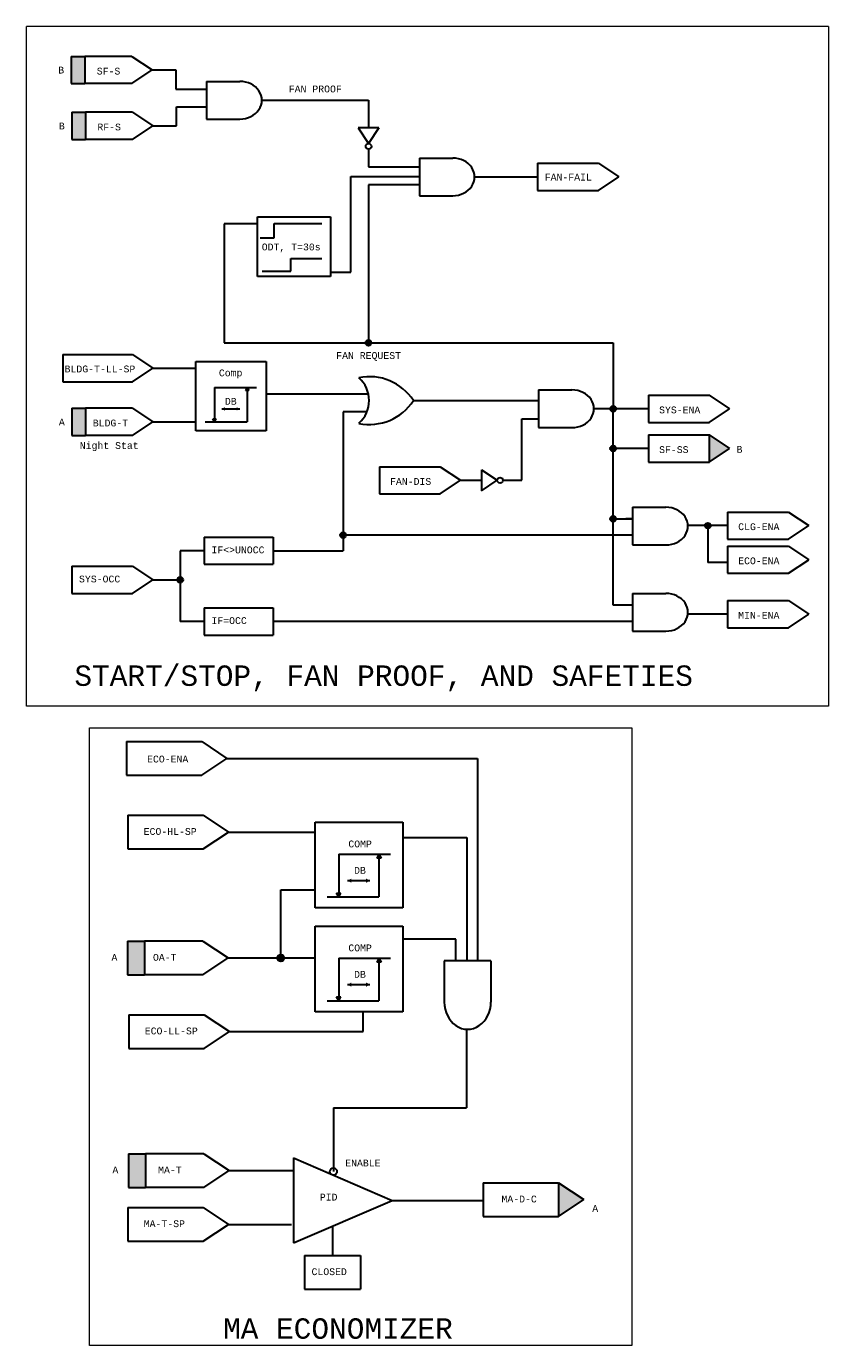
# Model space of a CAD drawing. Header units: inches. Extents: x 1.9 to 32.1, y 0.4 to 20.
# Tile 1 of 3: x 1.9 to 13.6, y 0.6 to 20. Entities that reach past the tile are written whole.
import ezdxf

# ---------------------------------------------------------------- set-up
doc = ezdxf.new("R2010")
doc.units = ezdxf.units.IN
doc.header["$MEASUREMENT"] = 0
doc.linetypes.add('DASHED', pattern=[0.75, 0.5, -0.25])
doc.linetypes.add('DOT', pattern=[0.25, 0, -0.25])
for name, color, linetype, lineweight in [('M-ANNO-SYMB', 6, 'Continuous', 30), ('M-ANNO-TEXT', 2, 'Continuous', 30), ('M-DIAG-GRPH', 6, 'Continuous', 13)]:
    doc.layers.add(name, color=color, linetype=linetype, lineweight=lineweight)
doc.styles.add('CONTROLTXT', font='monotxt.shx')

# ---------------------------------------------------------------- blocks, each defined once
blk = doc.blocks.new('base')
for p, q in [((3.838, 4.333), (4.508, 4.333)), ((3.838, 4.333), (3.838, 4.033)), ((3.838, 4.033), (4.508, 4.033))]:
    blk.add_line(p, q)

msp = doc.modelspace()

# ---------------------------------------------------------------- hatches: boundary and pattern name
at = {"layer": 'M-ANNO-SYMB'}
for points in [[(2.522, 19.164), (2.522, 19.564), (2.722, 19.564), (2.722, 19.164)], [(2.531, 18.342), (2.531, 18.742), (2.731, 18.742), (2.731, 18.342)], [(6.929, 15.354, 1), (6.845, 15.354, 1)], [(2.531, 13.994), (2.531, 14.394), (2.731, 14.394), (2.731, 13.994)], [(4.779, 14.36), (4.733, 14.385), (4.779, 14.41)], [(10.525, 14.387, 1), (10.441, 14.387, 1)], [(11.897, 13.603), (11.897, 14.003), (12.195, 13.803)], [(10.525, 13.803, 1), (10.441, 13.803, 1)], [(10.525, 12.77, 1), (10.441, 12.77, 1)], [(11.916, 12.67, 1), (11.833, 12.67, 1)], [(6.557, 12.529, 1), (6.473, 12.529, 1)], [(4.166, 11.874, 1), (4.083, 11.874, 1)], [(6.639, 7.423), (6.582, 7.455), (6.639, 7.486)], [(3.349, 6.071), (3.349, 6.567), (3.597, 6.567), (3.597, 6.071)], [(5.651, 6.319, 1), (5.548, 6.319, 1)], [(6.639, 5.896), (6.582, 5.927), (6.639, 5.959)], [(3.363, 2.947), (3.363, 3.443), (3.611, 3.443), (3.611, 2.947)], [(9.682, 2.521), (9.682, 3.017), (10.052, 2.769)]]:
    msp.add_hatch(color=256, dxfattribs=at).paths.add_polyline_path(points, flags=16)
at = {"layer": 'M-ANNO-SYMB', "extrusion": (0, 0, -1)}
for points in [[(-5.13, 14.653), (-5.105, 14.699), (-5.08, 14.653)], [(-4.952, 14.36), (-4.998, 14.385), (-4.952, 14.41)], [(-4.628, 14.193), (-4.653, 14.239), (-4.603, 14.239)], [(-7.074, 7.786), (-7.043, 7.843), (-7.012, 7.786)], [(-6.853, 7.423), (-6.91, 7.455), (-6.853, 7.486)], [(-6.452, 7.216), (-6.483, 7.273), (-6.421, 7.273)], [(-7.074, 6.259), (-7.043, 6.316), (-7.012, 6.259)], [(-6.853, 5.896), (-6.91, 5.927), (-6.853, 5.959)], [(-6.452, 5.689), (-6.483, 5.746), (-6.421, 5.746)]]:
    msp.add_hatch(color=256, dxfattribs=at).paths.add_polyline_path(points, flags=16)

# ---------------------------------------------------------------- linework, layer by layer
at = {"layer": 'M-ANNO-SYMB'}
for p, q in [((2.522, 19.564), (2.522, 19.164)), ((2.522, 19.564), (2.722, 19.564)), ((3.414, 19.564), (2.722, 19.564)), ((2.722, 19.564), (2.722, 19.164)), ((3.414, 19.564), (3.712, 19.364)), ((3.414, 19.164), (3.712, 19.364)), ((4.51, 19.196), (4.51, 18.642)), ((4.51, 19.196), (5, 19.196)), ((2.522, 19.164), (2.722, 19.164)), ((3.414, 19.164), (2.722, 19.164)), ((2.531, 18.742), (2.531, 18.342)), ((2.531, 18.742), (2.731, 18.742)), ((3.423, 18.742), (2.731, 18.742)), ((2.731, 18.742), (2.731, 18.342)), ((3.423, 18.742), (3.721, 18.542)), ((4.51, 18.642), (5, 18.642)), ((3.423, 18.342), (3.721, 18.542)), ((6.738, 18.512), (6.89, 18.285)), ((7.043, 18.512), (6.738, 18.512)), ((7.043, 18.512), (6.89, 18.285)), ((2.531, 18.342), (2.731, 18.342)), ((3.423, 18.342), (2.731, 18.342)), ((7.637, 18.069), (7.637, 17.516)), ((7.637, 18.069), (8.126, 18.069)), ((9.374, 17.993), (9.374, 17.593)), ((9.374, 17.993), (10.267, 17.993)), ((10.267, 17.993), (10.565, 17.793)), ((10.267, 17.593), (10.565, 17.793)), ((7.637, 17.516), (8.126, 17.516)), ((9.374, 17.593), (10.267, 17.593)), ((5.257, 17.206), (6.331, 17.206)), ((5.257, 16.329), (5.257, 17.206)), ((5.505, 17.109), (6.204, 17.109)), ((5.505, 16.9), (5.505, 17.109)), ((6.331, 17.206), (6.331, 16.329)), ((5.299, 16.9), (5.505, 16.9)), ((5.75, 16.592), (6.204, 16.592)), ((5.75, 16.409), (5.75, 16.592)), ((6.331, 16.329), (5.257, 16.329)), ((5.328, 16.409), (5.75, 16.409)), ((2.399, 15.182), (3.423, 15.182)), ((2.399, 15.182), (2.399, 14.782)), ((3.423, 15.182), (3.721, 14.982)), ((3.423, 14.782), (3.721, 14.982)), ((4.351, 15.079), (5.388, 15.079)), ((4.351, 14.063), (4.351, 15.079)), ((5.388, 15.079), (5.388, 14.063)), ((2.399, 14.782), (3.423, 14.782)), ((4.628, 14.699), (5.242, 14.699)), ((4.628, 14.699), (4.628, 14.193)), ((5.105, 14.699), (5.08, 14.653)), ((5.13, 14.653), (5.08, 14.653)), ((5.105, 14.699), (5.105, 14.193)), ((5.105, 14.699), (5.13, 14.653)), ((9.389, 14.663), (9.879, 14.663)), ((9.389, 14.663), (9.389, 14.11)), ((11.897, 14.587), (12.195, 14.387)), ((2.531, 14.394), (2.531, 13.994)), ((2.531, 14.394), (2.731, 14.394)), ((3.423, 14.394), (2.731, 14.394)), ((2.731, 14.394), (2.731, 13.994)), ((3.423, 14.394), (3.721, 14.194)), ((4.733, 14.385), (4.998, 14.385)), ((11.897, 14.186), (12.195, 14.387)), ((3.423, 13.994), (3.721, 14.194)), ((4.491, 14.193), (5.105, 14.193)), ((4.628, 14.193), (4.603, 14.239)), ((4.603, 14.239), (4.653, 14.239)), ((4.628, 14.193), (4.653, 14.239)), ((2.531, 13.994), (2.731, 13.994)), ((3.423, 13.994), (2.731, 13.994)), ((5.388, 14.063), (4.351, 14.063)), ((9.389, 14.11), (9.879, 14.11)), ((11.897, 14.003), (12.195, 13.803)), ((11.897, 14.003), (11.897, 13.603)), ((11.897, 13.603), (12.195, 13.803)), ((7.051, 13.536), (7.944, 13.536)), ((7.051, 13.536), (7.051, 13.136)), ((7.944, 13.536), (8.242, 13.336)), ((8.551, 13.489), (8.551, 13.183)), ((8.551, 13.489), (8.778, 13.336)), ((7.944, 13.136), (8.242, 13.336)), ((8.551, 13.183), (8.778, 13.336)), ((7.051, 13.136), (7.944, 13.136)), ((10.77, 12.94), (10.77, 12.386)), ((10.77, 12.94), (11.26, 12.94)), ((12.166, 12.87), (13.059, 12.87)), ((12.166, 12.87), (12.166, 12.47)), ((13.059, 12.87), (13.357, 12.67)), ((13.059, 12.47), (13.357, 12.67)), ((4.477, 12.502), (5.49, 12.502)), ((4.477, 12.502), (4.477, 12.102)), ((5.49, 12.502), (5.49, 12.102)), ((12.166, 12.47), (13.059, 12.47)), ((10.77, 12.386), (11.26, 12.386)), ((12.166, 12.37), (12.166, 11.97)), ((12.166, 12.37), (13.059, 12.37)), ((13.059, 12.37), (13.357, 12.17)), ((2.531, 12.074), (3.423, 12.074)), ((2.531, 12.074), (2.531, 11.674)), ((3.423, 12.074), (3.721, 11.874)), ((4.477, 12.102), (5.49, 12.102)), ((13.059, 11.97), (13.357, 12.17)), ((3.423, 11.674), (3.721, 11.874)), ((12.166, 11.97), (13.059, 11.97)), ((2.531, 11.674), (3.423, 11.674)), ((10.77, 11.673), (10.77, 11.12)), ((10.77, 11.673), (11.26, 11.673)), ((4.477, 11.463), (5.49, 11.463)), ((4.477, 11.463), (4.477, 11.063)), ((5.49, 11.463), (5.49, 11.063)), ((12.166, 11.57), (13.059, 11.57)), ((12.166, 11.57), (12.166, 11.17)), ((13.059, 11.57), (13.357, 11.37)), ((13.059, 11.17), (13.357, 11.37)), ((4.477, 11.063), (5.49, 11.063)), ((10.77, 11.12), (11.26, 11.12)), ((12.166, 11.17), (13.059, 11.17)), ((3.333, 9.498), (3.333, 9.002)), ((3.333, 9.498), (4.44, 9.498)), ((4.44, 9.498), (4.81, 9.25)), ((4.44, 9.002), (4.81, 9.25)), ((4.81, 9.25), (8.493, 9.25)), ((8.493, 9.25), (8.493, 6.279)), ((3.333, 9.002), (4.44, 9.002)), ((3.354, 8.416), (4.462, 8.416)), ((3.354, 8.416), (3.354, 7.92)), ((4.462, 8.416), (4.831, 8.168)), ((4.462, 7.92), (4.831, 8.168)), ((4.831, 8.168), (6.108, 8.168)), ((6.108, 7.055), (6.108, 8.316)), ((6.108, 8.316), (7.395, 8.316)), ((7.395, 8.316), (7.395, 7.055)), ((7.395, 8.088), (8.333, 8.088)), ((8.333, 8.088), (8.333, 6.279)), ((3.354, 7.92), (4.462, 7.92)), ((6.452, 7.843), (6.452, 7.216)), ((6.452, 7.843), (7.214, 7.843)), ((7.043, 7.843), (7.012, 7.786)), ((7.074, 7.786), (7.012, 7.786)), ((7.043, 7.843), (7.043, 7.216)), ((7.043, 7.843), (7.074, 7.786)), ((6.582, 7.455), (6.91, 7.455)), ((5.6, 6.319), (5.6, 7.318)), ((5.6, 7.318), (6.108, 7.318)), ((6.281, 7.216), (7.043, 7.216)), ((6.452, 7.216), (6.421, 7.273)), ((6.421, 7.273), (6.483, 7.273)), ((6.452, 7.216), (6.483, 7.273)), ((7.395, 7.055), (6.108, 7.055)), ((6.108, 5.528), (6.108, 6.788)), ((6.108, 6.788), (7.395, 6.788)), ((7.395, 6.788), (7.395, 5.528)), ((8.172, 6.594), (7.395, 6.594)), ((8.172, 6.279), (8.172, 6.594)), ((3.349, 6.567), (3.349, 6.071)), ((3.349, 6.567), (3.597, 6.567)), ((3.597, 6.567), (3.597, 6.071)), ((4.456, 6.567), (3.597, 6.567)), ((4.456, 6.567), (4.825, 6.319)), ((4.456, 6.071), (4.825, 6.319)), ((4.825, 6.319), (6.108, 6.319)), ((6.452, 6.316), (6.452, 5.689)), ((6.452, 6.316), (7.214, 6.316)), ((7.043, 6.316), (7.012, 6.259)), ((7.074, 6.259), (7.012, 6.259)), ((7.043, 6.316), (7.043, 5.689)), ((7.043, 6.316), (7.074, 6.259)), ((8.688, 6.279), (8.002, 6.279)), ((8.002, 6.279), (8.002, 5.672)), ((8.688, 6.279), (8.688, 5.672)), ((3.349, 6.071), (3.597, 6.071)), ((4.456, 6.071), (3.597, 6.071)), ((6.582, 5.927), (6.91, 5.927)), ((6.281, 5.689), (7.043, 5.689)), ((6.452, 5.689), (6.421, 5.746)), ((6.421, 5.746), (6.483, 5.746)), ((6.452, 5.689), (6.483, 5.746)), ((3.37, 5.485), (4.477, 5.485)), ((3.37, 5.485), (3.37, 4.989)), ((4.477, 5.485), (4.847, 5.237)), ((7.395, 5.528), (6.108, 5.528)), ((6.812, 5.237), (6.812, 5.528)), ((4.477, 4.989), (4.847, 5.237)), ((4.847, 5.237), (6.812, 5.237)), ((8.33, 5.271), (8.33, 4.119)), ((3.37, 4.989), (4.477, 4.989)), ((6.374, 4.119), (8.33, 4.119)), ((6.374, 4.119), (6.374, 3.182)), ((3.363, 3.443), (3.363, 2.947)), ((3.363, 3.443), (3.611, 3.443)), ((3.611, 3.443), (3.611, 2.947)), ((4.47, 3.443), (3.611, 3.443)), ((4.47, 3.443), (4.84, 3.195)), ((5.786, 3.382), (7.238, 2.758)), ((5.786, 3.382), (5.786, 2.134)), ((4.47, 2.947), (4.84, 3.195)), ((4.84, 3.195), (5.786, 3.195)), ((3.363, 2.947), (3.611, 2.947)), ((4.47, 2.947), (3.611, 2.947)), ((8.575, 3.017), (8.575, 2.521)), ((8.575, 3.017), (9.682, 3.017)), ((9.682, 3.017), (10.052, 2.769)), ((9.682, 3.017), (9.682, 2.521)), ((5.786, 2.134), (7.238, 2.758)), ((7.238, 2.758), (8.575, 2.758)), ((9.682, 2.521), (10.052, 2.769)), ((3.355, 2.653), (4.462, 2.653)), ((3.355, 2.653), (3.355, 2.157)), ((4.462, 2.653), (4.831, 2.405)), ((8.575, 2.521), (9.682, 2.521)), ((4.462, 2.157), (4.831, 2.405)), ((4.831, 2.405), (5.756, 2.405)), ((6.359, 2.38), (6.359, 1.949)), ((3.355, 2.157), (4.462, 2.157)), ((5.951, 1.949), (6.77, 1.949)), ((5.951, 1.949), (5.951, 1.453)), ((6.77, 1.949), (6.77, 1.453)), ((5.951, 1.453), (6.77, 1.453))]:
    msp.add_line(p, q, dxfattribs=at)
at = {"layer": 'M-ANNO-SYMB', "color": 6}
for p, q in [((3.712, 19.364), (4.06, 19.364)), ((4.06, 19.364), (4.06, 19.083)), ((4.06, 19.083), (4.51, 19.083)), ((4.069, 18.823), (4.51, 18.823)), ((4.069, 18.542), (4.069, 18.823)), ((5.323, 18.919), (6.891, 18.919)), ((6.891, 18.919), (6.891, 18.512)), ((3.721, 18.542), (4.069, 18.542)), ((6.891, 18.2), (6.891, 17.943)), ((6.891, 17.943), (7.637, 17.943)), ((6.629, 16.396), (6.629, 17.8)), ((6.629, 17.8), (7.637, 17.8)), ((6.887, 17.678), (6.887, 15.354)), ((7.637, 17.678), (6.887, 17.678)), ((8.45, 17.793), (9.374, 17.793)), ((4.77, 17.103), (4.77, 15.354)), ((5.257, 17.103), (4.77, 17.103)), ((6.331, 16.396), (6.629, 16.396)), ((4.77, 15.354), (10.483, 15.354)), ((10.483, 15.354), (10.483, 14.387)), ((3.721, 14.982), (4.351, 14.982)), ((5.388, 14.605), (6.889, 14.605)), ((6.515, 14.341), (6.515, 12.302)), ((6.867, 14.341), (6.515, 14.341)), ((7.55, 14.508), (9.389, 14.508)), ((10.483, 14.387), (10.202, 14.387)), ((10.483, 11.503), (10.483, 14.387)), ((11.005, 14.387), (10.483, 14.387)), ((3.721, 14.194), (4.351, 14.194)), ((9.141, 13.336), (9.141, 14.239)), ((9.141, 14.239), (9.389, 14.239)), ((11.005, 13.803), (10.483, 13.803)), ((8.242, 13.336), (8.549, 13.336)), ((8.242, 13.336), (8.551, 13.336)), ((8.778, 13.336), (8.78, 13.336)), ((8.864, 13.336), (9.141, 13.336)), ((12.166, 12.67), (11.583, 12.67)), ((11.875, 12.67), (11.875, 12.129)), ((10.77, 12.529), (6.515, 12.529)), ((4.124, 12.302), (4.124, 11.263)), ((4.477, 12.302), (4.124, 12.302)), ((5.49, 12.302), (6.515, 12.302)), ((12.166, 12.129), (11.875, 12.129)), ((3.721, 11.874), (4.124, 11.874)), ((10.77, 11.503), (10.483, 11.503)), ((4.477, 11.263), (4.124, 11.263)), ((10.77, 11.263), (5.49, 11.263)), ((12.166, 11.37), (11.582, 11.37))]:
    msp.add_line(p, q, dxfattribs=at)
at = {"layer": 'M-ANNO-SYMB', "color": 6, "linetype": 'DOT'}
msp.add_line((10.77, 12.77), (10.483, 12.77), dxfattribs=at)
at = {"layer": 'M-ANNO-SYMB', "linetype": 'DASHED'}
msp.add_line((10.483, 12.77), (10.77, 12.77), dxfattribs=at)
at = {"layer": 'M-ANNO-SYMB'}
for centre, radius in [((6.891, 18.242), 0.0417), ((6.887, 15.354), 0.0417), ((10.483, 14.387), 0.0417), ((10.483, 13.803), 0.0417), ((8.822, 13.336), 0.0417), ((10.483, 12.77), 0.0417), ((11.875, 12.67), 0.0417), ((6.515, 12.529), 0.0417), ((4.124, 11.874), 0.0417), ((5.6, 6.319), 0.0518), ((6.374, 3.182), 0.0518)]:
    msp.add_circle(centre, radius, dxfattribs=at)
for centre, radius, start, end in [((6.904, 14.088), 0.77, 33.025, 101.623), ((6.452, 14.508), 0.447, 311.5983, 48.4017), ((6.904, 14.927), 0.77, 258.377, 326.975)]:
    msp.add_arc(centre, radius, start, end, dxfattribs=at)
for centre, major_axis in [((5, 18.919), (-0.323, 0)), ((8.126, 17.793), (-0.323, 0)), ((9.879, 14.387), (-0.323, 0)), ((11.26, 12.663), (-0.323, 0)), ((11.26, 11.397), (-0.323, 0)), ((8.345, 5.672), (0, 0.401))]:
    msp.add_ellipse(centre, major_axis=major_axis, ratio=0.85591, start_param=1.570796, end_param=4.712389, dxfattribs=at)
at = {"layer": 'M-ANNO-SYMB', "color": 6, "linetype": 'DOT'}
msp.add_point((4.124, 11.874), dxfattribs=at)
at = {"layer": 'M-DIAG-GRPH'}
for p, q in [((1.863, 10.019), (1.863, 20.004)), ((13.65, 20.004), (1.863, 20.004)), ((13.65, 20.004), (13.65, 10.019)), ((13.65, 10.019), (1.863, 10.019)), ((2.792, 9.699), (10.759, 9.699)), ((2.792, 0.624), (2.792, 9.699)), ((10.759, 9.699), (10.759, 0.624)), ((10.759, 0.624), (2.792, 0.624))]:
    msp.add_line(p, q, dxfattribs=at)

# ---------------------------------------------------------------- block references
at = {"layer": 'M-ANNO-SYMB', "xscale": 1.333678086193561, "yscale": 1.333678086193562, "zscale": 1.333678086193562}
for p in [(5.885, 8.808), (5.885, 8.225)]:
    msp.add_blockref('base', p, dxfattribs=at)

# ---------------------------------------------------------------- texts
at = {"layer": 'M-ANNO-TEXT', "attachment_point": 1, "style": 'CONTROLTXT'}
for s, insert, char_height, width in [('B', (2.331, 19.412), 0.1, 0.10559), ('SF-S', (2.897, 19.397), 0.1, 0.27754), ('FAN PROOF', (5.718, 19.135), 0.1, 0.9008), ('B', (2.34, 18.59), 0.1, 0.10559), ('RF-S', (2.906, 18.576), 0.1, 0.27754), ('FAN-FAIL', (9.479, 17.84), 0.1, 0.27754), ('ODT, T=30s', (5.321, 16.814), 0.1, 1.31426), ('FAN REQUEST', (6.415, 15.219), 0.1, 1.28012), ('BLDG-T-LL-SP', (2.424, 15.022), 0.10003, 0.2775), ('Comp', (4.691, 14.964), 0.1, 0.42923), ('DB', (4.779, 14.546), 0.1, 0.20041), ('SYS-ENA', (11.159, 14.42), 0.1, 0.27754), ('A', (2.34, 14.242), 0.1, 0.10559), ('BLDG-T', (2.838, 14.228), 0.1, 0.27754), ('Night Stat', (2.647, 13.897), 0.1, 1.3056), ('SF-SS', (11.159, 13.837), 0.1, 0.27754), ('B', (12.297, 13.84), 0.1, 0.10559), ('FAN-DIS', (7.206, 13.369), 0.1, 0.27754), ('CLG-ENA', (12.321, 12.704), 0.1, 0.27754), ('IF<>UNOCC', (4.582, 12.364), 0.1, 0.27754), ('ECO-ENA', (12.321, 12.203), 0.1, 0.27754), ('SYS-OCC', (2.636, 11.936), 0.1, 0.2775), ('IF=OCC', (4.582, 11.325), 0.1, 0.27754), ('MIN-ENA', (12.321, 11.403), 0.1, 0.27754), ('START/STOP, FAN PROOF, AND SAFETIES', (2.568, 10.616), 0.3, 10.60584), ('ECO-ENA', (3.636, 9.291), 0.1, 0.3442), ('ECO-HL-SP', (3.586, 8.227), 0.1, 0.34415), ('COMP', (6.593, 8.044), 0.1, 0.8161), ('DB', (6.678, 7.655), 0.1, 0.2485), ('COMP', (6.593, 6.517), 0.1, 0.8161), ('A', (3.113, 6.378), 0.1, 0.13092), ('OA-T', (3.722, 6.378), 0.1, 0.34415), ('DB', (6.678, 6.128), 0.1, 0.2485), ('ECO-LL-SP', (3.602, 5.297), 0.1, 0.34415), ('ENABLE', (6.547, 3.357), 0.1, 0.3441), ('A', (3.127, 3.255), 0.1, 0.13092), ('MA-T', (3.798, 3.255), 0.1, 0.3441), ('PID', (6.174, 2.856), 0.1, 0.22838), ('MA-D-C', (8.843, 2.828), 0.1, 0.34415), ('A', (10.177, 2.689), 0.1, 0.13092), ('MA-T-SP', (3.587, 2.465), 0.1, 0.3441), ('CLOSED', (6.052, 1.76), 0.1, 0.3441), ('MA ECONOMIZER', (4.752, 1.025), 0.3, 4.3078)]:
    msp.add_mtext(s, dxfattribs=dict(at, insert=insert, char_height=char_height, width=width))

doc.saveas('drawing.dxf')
